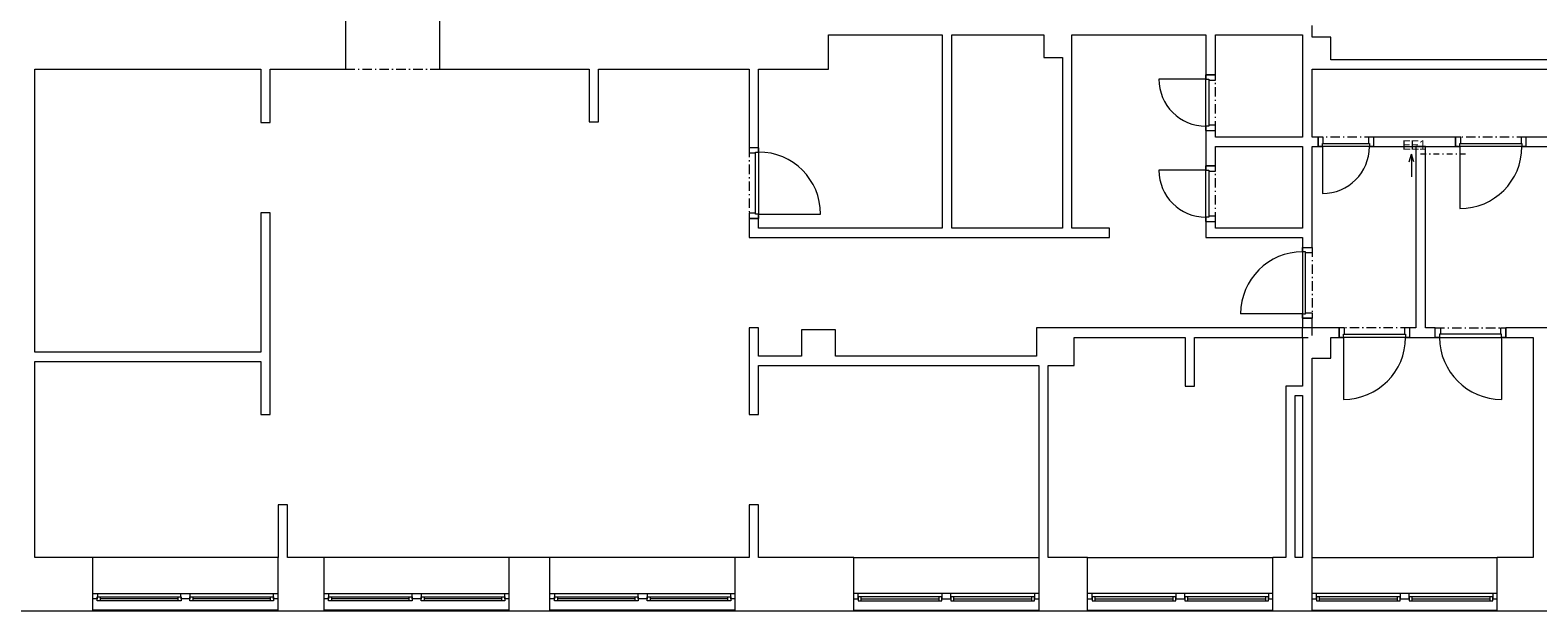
# Model space of a CAD drawing. Header units: millimetres. Extents: x -13540 to 53600, y -21460 to 10383.
# Tile 14 of 20: x 19918 to 39939, y -11470 to -3752. Entities that reach past the tile are written whole.
import ezdxf

# ---------------------------------------------------------------- set-up
doc = ezdxf.new("R2010")
doc.units = ezdxf.units.MM
doc.header["$MEASUREMENT"] = 0
doc.linetypes.add('Čerchovaná M', pattern=[225, 125, -42.5, 15, -42.5])
doc.linetypes.add('Čerchovaná S', pattern=[175, 75, -42.5, 15, -42.5])
for name, color, linetype in [('02_Desky', 7, 'Continuous'), ('02_Sloupy - nosné', 7, 'Continuous'), ('02_Zdi VNITŘNÍ - nenosné', 7, 'Continuous'), ('02_Zdi VNITŘNÍ - nosné', 7, 'Continuous'), ('02_Zdi VNĚJŠÍ - nosné.obálka', 7, 'Continuous'), ('13_Značky.řezy', 7, 'Continuous'), ('Otvory – Dveře', 7, 'Continuous'), ('Otvory – Okna', 7, 'Continuous')]:
    doc.layers.add(name, color=color, linetype=linetype)

msp = doc.modelspace()

# ---------------------------------------------------------------- linework, layer by layer
at = {"layer": '02_Desky', "color": 251, "linetype": 'Continuous', "lineweight": 0, "flags": 128}
msp.add_lwpolyline([(-11600, -4870), (-4450, -4870), (-4450, -4270), (-700, -4270), (-700, -11470), (53600, -11470), (53600, 9980), (41780, 9980), (41780, 0), (18380, 0), (18100, 0), (18100, -700), (17305, -700), (14200, -700), (14200, 0), (13920, 0), (0, 0), (0, 10010), (-11600, 10010)], close=True, dxfattribs=at)
at = {"layer": '02_Sloupy - nosné', "color": 251, "linetype": 'Continuous', "lineweight": 0, "flags": 128}
for points in [[(33380, -3815), (33380, -4115), (33625, -4115)], [(37190, -4145), (37190, -3845), (36940, -3845)], [(30611, -8085), (30611, -7735), (30161, -7735), (30161, -8085)], [(33310, -7710), (33280, -7710), (33280, -8085)], [(33435, -7710), (33310, -7710)], [(33780, -7710), (33435, -7710)], [(33435, -8210), (33780, -8210), (33780, -7835)], [(36940, -8110), (37190, -8110), (37190, -7835)], [(33280, -8210), (33310, -8210)]]:
    msp.add_lwpolyline(points, dxfattribs=at)
at = {"layer": '02_Zdi VNITŘNÍ - nenosné', "color": 251, "linetype": 'Continuous', "lineweight": 0}
for p, q in [((35531, -4346), (35656, -4346)), ((35531, -5086), (35656, -5086)), ((37020, -5300), (37020, -5175)), ((37760, -5300), (37760, -5175)), ((38845, -5300), (38845, -5175)), ((39785, -5300), (39785, -5175)), ((29590, -5315), (29465, -5315)), ((35531, -5556), (35656, -5556)), ((29590, -6255), (29465, -6255)), ((35531, -6296), (35656, -6296)), ((36815, -6640), (36940, -6640)), ((36815, -7580), (36940, -7580)), ((37300, -7835), (37300, -7710)), ((38240, -7835), (38240, -7710)), ((38575, -7835), (38575, -7710)), ((39515, -7835), (39515, -7710))]:
    msp.add_line(p, q, dxfattribs=at)
at = {"layer": '02_Zdi VNITŘNÍ - nenosné', "color": 251, "linetype": 'Continuous', "lineweight": 0, "flags": 128}
for points in [[(36940, -3845), (36940, -3690)], [(30520, -3815), (32030, -3815)], [(32030, -3815), (32030, -6385)], [(32155, -3815), (33380, -3815)], [(32155, -6385), (32155, -3815)], [(33750, -3815), (35531, -3815)], [(33750, -6385), (33750, -3815)], [(35531, -3815), (35531, -4346)], [(35656, -3815), (36815, -3815)], [(35656, -4346), (35656, -3815)], [(36815, -3815), (36815, -5175)], [(33625, -4115), (33625, -6385)], [(40095, -4145), (37190, -4145)], [(19980, -8030), (19980, -4270)], [(22980, -4270), (22980, -4980)], [(23105, -4980), (23105, -4270)], [(27340, -4270), (27340, -4970)], [(27465, -4970), (27465, -4270)], [(29465, -4270), (29465, -5315)], [(29590, -5315), (29590, -4270)], [(36940, -4270), (40095, -4270)], [(36940, -5175), (36940, -4270)], [(22980, -4980), (23105, -4980)], [(27340, -4970), (27465, -4970)], [(35531, -5086), (35531, -5556)], [(35656, -5175), (35656, -5086)], [(36815, -5175), (35656, -5175)], [(37020, -5175), (36940, -5175)], [(38845, -5175), (37760, -5175)], [(40095, -5175), (39785, -5175)], [(35656, -5300), (36815, -5300)], [(35656, -5556), (35656, -5300)], [(36815, -5300), (36815, -6385)], [(36940, -5300), (37020, -5300)], [(36940, -6640), (36940, -5300)], [(37760, -5300), (38845, -5300)], [(38445, -5300), (38320, -5300)], [(38320, -5300), (38320, -7710)], [(38445, -7710), (38445, -5300)], [(39785, -5300), (40095, -5300)], [(22980, -6180), (22980, -8030)], [(23105, -6180), (22980, -6180)], [(23105, -8860), (23105, -6180)], [(29465, -6255), (29465, -6510)], [(29590, -6385), (29590, -6255)], [(32030, -6385), (29590, -6385)], [(33625, -6385), (32155, -6385)], [(34250, -6385), (33750, -6385)], [(34250, -6510), (34250, -6385)], [(35531, -6296), (35531, -6510)], [(35656, -6385), (35656, -6296)], [(36815, -6385), (35656, -6385)], [(29465, -6510), (29590, -6510)], [(29590, -6510), (34250, -6510)], [(35531, -6510), (35656, -6510)], [(35656, -6510), (36815, -6510)], [(36815, -6510), (36815, -6640)], [(36815, -7580), (36815, -7710)], [(36940, -7710), (36940, -7580)], [(29590, -7710), (29465, -7710)], [(29465, -7710), (29465, -8860)], [(29590, -8085), (29590, -7710)], [(36940, -7710), (33780, -7710)], [(36815, -7835), (36815, -7710)], [(37300, -7710), (36940, -7710)], [(36940, -7810), (36940, -7710)], [(38320, -7710), (38240, -7710)], [(38575, -7710), (38445, -7710)], [(40095, -7710), (39515, -7710)], [(33780, -7835), (35255, -7835)], [(35255, -7835), (35255, -8485)], [(35380, -7835), (36815, -7835)], [(35380, -8485), (35380, -7835)], [(36815, -7835), (36890, -7835)], [(36815, -7835), (36815, -8485)], [(37190, -7835), (37300, -7835)], [(38240, -7835), (38320, -7835)], [(38320, -7835), (38445, -7835)], [(38445, -7835), (38575, -7835)], [(39515, -7835), (39877, -7835)], [(39877, -7835), (39876, -10760)], [(21945, -8030), (19980, -8030)], [(19980, -8155), (21945, -8155)], [(19980, -10760), (19980, -8155)], [(22980, -8030), (21945, -8030)], [(21945, -8155), (22980, -8155)], [(22980, -8155), (22980, -8860)], [(30161, -8085), (29590, -8085)], [(33280, -8085), (30611, -8085)], [(36940, -10760), (36940, -8110)], [(29590, -8210), (30161, -8210)], [(29590, -8860), (29590, -8210)], [(30161, -8210), (33280, -8210)], [(33310, -8210), (33310, -10760)], [(33435, -10760), (33435, -8210)], [(35255, -8485), (35380, -8485)], [(36590, -8485), (36590, -8610)], [(36815, -8485), (36590, -8485)], [(36590, -8610), (36590, -10760)], [(36715, -8610), (36815, -8610)], [(36715, -10760), (36715, -8610)], [(36815, -8610), (36815, -10760)], [(22980, -8860), (23105, -8860)], [(29465, -8860), (29590, -8860)], [(23210, -10060), (23210, -10760)], [(23335, -10060), (23210, -10060)], [(23335, -10760), (23335, -10060)], [(29465, -10060), (29465, -10760)], [(29590, -10060), (29465, -10060)], [(29590, -10760), (29590, -10060)]]:
    msp.add_lwpolyline(points, dxfattribs=at)
at = {"layer": '02_Zdi VNITŘNÍ - nosné', "color": 251, "linetype": 'Continuous', "lineweight": 0}
for p, q in [((24105, -3570), (24105, -4270)), ((25355, -3570), (25355, -4270))]:
    msp.add_line(p, q, dxfattribs=at)
at = {"layer": '02_Zdi VNITŘNÍ - nosné', "color": 251, "linetype": 'Continuous', "lineweight": 0, "flags": 128}
for points in [[(30520, -4270), (30520, -3815)], [(19980, -4270), (22980, -4270)], [(23105, -4270), (24105, -4270)], [(25355, -4270), (27340, -4270)], [(27465, -4270), (29465, -4270)], [(29590, -4270), (30520, -4270)]]:
    msp.add_lwpolyline(points, dxfattribs=at)
at = {"layer": '02_Zdi VNĚJŠÍ - nosné.obálka', "color": 251, "linetype": 'Continuous', "lineweight": 0}
for p, q in [((20750, -11240), (20750, -10760)), ((23210, -11240), (23210, -10760)), ((23820, -11240), (23820, -10760)), ((26280, -11240), (26280, -10760)), ((26820, -11240), (26820, -10760)), ((29280, -11240), (29280, -10760)), ((30855, -11240), (30855, -10760)), ((33315, -11240), (33315, -10760)), ((33960, -11240), (33960, -10760)), ((36420, -11240), (36420, -10760)), ((36940, -11240), (36940, -10760)), ((39400, -11240), (39400, -10760)), ((20750, -11310), (20750, -11240)), ((20750, -11470), (20750, -11310)), ((23210, -11310), (23210, -11240)), ((23210, -11470), (23210, -11310)), ((23820, -11310), (23820, -11240)), ((23820, -11470), (23820, -11310)), ((26280, -11310), (26280, -11240)), ((26280, -11470), (26280, -11310)), ((26820, -11310), (26820, -11240)), ((26820, -11470), (26820, -11310)), ((29280, -11310), (29280, -11240)), ((29280, -11470), (29280, -11310)), ((30855, -11310), (30855, -11240)), ((30855, -11470), (30855, -11310)), ((33315, -11310), (33315, -11240)), ((33315, -11470), (33315, -11310)), ((33960, -11310), (33960, -11240)), ((33960, -11470), (33960, -11310)), ((36420, -11310), (36420, -11240)), ((36420, -11470), (36420, -11310)), ((36940, -11310), (36940, -11240)), ((36940, -11470), (36940, -11310)), ((39400, -11310), (39400, -11240)), ((39400, -11470), (39400, -11310))]:
    msp.add_line(p, q, dxfattribs=at)
at = {"layer": '02_Zdi VNĚJŠÍ - nosné.obálka', "color": 251, "linetype": 'Continuous', "lineweight": 0, "flags": 128}
for points in [[(20750, -10760), (19980, -10760)], [(23820, -10760), (23335, -10760)], [(26820, -10760), (26280, -10760)], [(29465, -10760), (29280, -10760)], [(30855, -10760), (29590, -10760)], [(33960, -10760), (33435, -10760)], [(36590, -10760), (36420, -10760)], [(36815, -10760), (36715, -10760)], [(39876, -10760), (39400, -10760)], [(19130, -11470), (20750, -11470)], [(23210, -11470), (23820, -11470)], [(26280, -11470), (26820, -11470)], [(29280, -11470), (30855, -11470)], [(33315, -11470), (33960, -11470)], [(36420, -11470), (36940, -11470)], [(39400, -11470), (40000, -11470)]]:
    msp.add_lwpolyline(points, dxfattribs=at)
at = {"layer": '13_Značky.řezy', "color": 251, "linetype": 'Continuous', "lineweight": 0}
for p, q in [((38230, -5501), (38260, -5401)), ((38260, -5401), (38260, -5701)), ((38290, -5501), (38260, -5401))]:
    msp.add_line(p, q, dxfattribs=at)
at = {"layer": '13_Značky.řezy', "color": 251, "linetype": 'Čerchovaná S', "lineweight": 0}
msp.add_line((38980, -5401), (38380, -5401), dxfattribs=at)
at = {"layer": 'Otvory – Dveře', "color": 251, "linetype": 'Continuous', "lineweight": 0}
for p, q in [((24105, -3570), (24105, -4270)), ((25355, -3570), (25355, -4270)), ((35531, -4404), (34907, -4404)), ((35656, -4346), (35531, -4346)), ((35531, -4346), (35531, -4404)), ((35531, -4346), (35656, -4346)), ((35531, -4346), (35656, -4346)), ((35531, -4404), (35571, -4404)), ((35531, -5028), (35531, -4404)), ((35531, -4404), (35571, -4404)), ((35571, -4404), (35571, -4416)), ((35571, -4404), (35571, -5028)), ((35656, -4416), (35656, -4346)), ((35571, -4416), (35656, -4416)), ((35571, -5028), (35531, -5028)), ((35531, -5028), (35531, -5086)), ((35571, -5028), (35531, -5028)), ((35531, -5086), (35656, -5086)), ((35531, -5086), (35656, -5086)), ((35531, -5086), (35656, -5086)), ((35656, -5016), (35571, -5016)), ((35571, -5016), (35571, -5028)), ((35656, -5086), (35656, -5016)), ((37020, -5175), (37020, -5300)), ((37090, -5175), (37020, -5175)), ((37020, -5300), (37020, -5175)), ((37020, -5300), (37020, -5175)), ((37090, -5260), (37090, -5175)), ((37690, -5175), (37690, -5260)), ((37760, -5175), (37690, -5175)), ((37760, -5300), (37760, -5175)), ((37760, -5300), (37760, -5175)), ((37760, -5300), (37760, -5175)), ((38845, -5175), (38845, -5300)), ((38915, -5175), (38845, -5175)), ((38845, -5300), (38845, -5175)), ((38845, -5300), (38845, -5175)), ((38915, -5260), (38915, -5175)), ((39715, -5175), (39715, -5260)), ((39785, -5175), (39715, -5175)), ((39785, -5300), (39785, -5175)), ((39785, -5300), (39785, -5175)), ((39785, -5300), (39785, -5175)), ((29590, -5315), (29465, -5315)), ((29465, -5315), (29465, -5385)), ((29590, -5315), (29465, -5315)), ((29590, -5315), (29465, -5315)), ((29465, -5385), (29550, -5385)), ((29550, -5385), (29550, -5373)), ((29550, -5373), (29590, -5373)), ((29550, -6197), (29550, -5373)), ((29550, -5373), (29590, -5373)), ((29590, -5373), (29590, -5315)), ((29590, -5373), (29590, -6197)), ((37020, -5300), (37078, -5300)), ((37078, -5300), (37078, -5260)), ((37078, -5260), (37090, -5260)), ((37078, -5300), (37078, -5260)), ((37078, -5260), (37702, -5260)), ((37078, -5300), (37078, -5924)), ((37702, -5300), (37078, -5300)), ((37690, -5260), (37702, -5260)), ((37702, -5260), (37702, -5300)), ((37702, -5260), (37702, -5300)), ((37702, -5300), (37760, -5300)), ((38845, -5300), (38903, -5300)), ((38903, -5300), (38903, -5260)), ((38903, -5260), (38915, -5260)), ((38903, -5300), (38903, -5260)), ((38903, -5260), (39727, -5260)), ((38903, -5300), (38903, -6124)), ((39727, -5300), (38903, -5300)), ((39715, -5260), (39727, -5260)), ((39727, -5260), (39727, -5300)), ((39727, -5260), (39727, -5300)), ((39727, -5300), (39785, -5300)), ((35656, -5556), (35531, -5556)), ((35531, -5556), (35531, -5614)), ((35531, -5556), (35656, -5556)), ((35531, -5556), (35656, -5556)), ((35656, -5626), (35656, -5556)), ((35531, -5614), (34907, -5614)), ((35531, -5614), (35571, -5614)), ((35531, -6238), (35531, -5614)), ((35531, -5614), (35571, -5614)), ((35571, -5614), (35571, -5626)), ((35571, -5614), (35571, -6238)), ((35571, -5626), (35656, -5626)), ((29550, -6185), (29465, -6185)), ((29465, -6185), (29465, -6255)), ((29550, -6197), (29550, -6185)), ((29590, -6197), (29550, -6197)), ((29590, -6197), (29550, -6197)), ((29590, -6197), (30414, -6197)), ((29590, -6255), (29590, -6197)), ((29465, -6255), (29590, -6255)), ((29590, -6255), (29465, -6255)), ((29590, -6255), (29465, -6255)), ((35571, -6238), (35531, -6238)), ((35531, -6238), (35531, -6296)), ((35571, -6238), (35531, -6238)), ((35531, -6296), (35656, -6296)), ((35531, -6296), (35656, -6296)), ((35531, -6296), (35656, -6296)), ((35656, -6226), (35571, -6226)), ((35571, -6226), (35571, -6238)), ((35656, -6296), (35656, -6226)), ((36815, -6698), (36815, -6640)), ((36815, -6640), (36940, -6640)), ((36815, -6640), (36940, -6640)), ((36815, -6640), (36940, -6640)), ((36855, -6698), (36815, -6698)), ((36815, -6698), (36815, -7522)), ((36855, -6698), (36815, -6698)), ((36855, -6710), (36855, -6698)), ((36855, -7522), (36855, -6698)), ((36940, -6710), (36855, -6710)), ((36940, -6640), (36940, -6710)), ((36815, -7522), (35991, -7522)), ((36815, -7580), (36815, -7522)), ((36815, -7522), (36855, -7522)), ((36815, -7522), (36855, -7522)), ((36940, -7580), (36815, -7580)), ((36815, -7580), (36940, -7580)), ((36815, -7580), (36940, -7580)), ((36855, -7522), (36855, -7510)), ((36855, -7510), (36940, -7510)), ((36940, -7510), (36940, -7580)), ((37300, -7710), (37300, -7835)), ((37370, -7710), (37300, -7710)), ((37300, -7835), (37300, -7710)), ((37300, -7835), (37300, -7710)), ((37358, -7835), (37358, -7795)), ((37358, -7795), (37370, -7795)), ((37358, -7835), (37358, -7795)), ((37358, -7795), (38182, -7795)), ((37370, -7795), (37370, -7710)), ((38170, -7710), (38170, -7795)), ((38240, -7710), (38170, -7710)), ((38170, -7795), (38182, -7795)), ((38182, -7795), (38182, -7835)), ((38182, -7795), (38182, -7835)), ((38240, -7835), (38240, -7710)), ((38240, -7835), (38240, -7710)), ((38240, -7835), (38240, -7710)), ((38575, -7835), (38575, -7710)), ((38575, -7710), (38645, -7710)), ((38575, -7835), (38575, -7710)), ((38575, -7835), (38575, -7710)), ((38645, -7795), (38633, -7795)), ((38633, -7795), (38633, -7835)), ((39457, -7795), (38633, -7795)), ((38633, -7795), (38633, -7835)), ((38645, -7710), (38645, -7795)), ((39445, -7795), (39445, -7710)), ((39445, -7710), (39515, -7710)), ((39457, -7795), (39445, -7795)), ((39457, -7835), (39457, -7795)), ((39457, -7835), (39457, -7795)), ((39515, -7710), (39515, -7835)), ((39515, -7835), (39515, -7710)), ((39515, -7835), (39515, -7710)), ((37300, -7835), (37358, -7835)), ((37358, -7835), (37358, -8659)), ((38182, -7835), (37358, -7835)), ((38182, -7835), (38240, -7835)), ((38633, -7835), (38575, -7835)), ((38633, -7835), (39457, -7835)), ((39457, -7835), (39457, -8659)), ((39515, -7835), (39457, -7835))]:
    msp.add_line(p, q, dxfattribs=at)
at = {"layer": 'Otvory – Dveře', "color": 251, "linetype": 'Čerchovaná M', "lineweight": 0}
for p, q in [((24105, -4270), (25355, -4270)), ((35531, -5086), (35531, -4346)), ((35656, -5086), (35656, -4346)), ((37760, -5175), (37020, -5175)), ((39785, -5175), (38845, -5175)), ((29465, -5315), (29465, -6255)), ((29590, -5315), (29590, -6255)), ((37760, -5300), (37020, -5300)), ((39785, -5300), (38845, -5300)), ((35531, -6296), (35531, -5556)), ((35656, -6296), (35656, -5556)), ((36815, -6640), (36815, -7580)), ((36940, -6640), (36940, -7580)), ((38240, -7710), (37300, -7710)), ((38575, -7710), (39515, -7710)), ((38240, -7835), (37300, -7835)), ((38575, -7835), (39515, -7835))]:
    msp.add_line(p, q, dxfattribs=at)
at = {"layer": 'Otvory – Dveře', "color": 251, "linetype": 'Continuous', "lineweight": 0}
for centre, radius, start, end in [((35531, -4404), 624, 180, 270), ((29590, -6197), 824, 0, 90), ((37078, -5300), 624, 270, 0), ((38903, -5300), 824, 270, 0), ((35531, -5614), 624, 180, 270), ((36815, -7522), 824, 90, 180), ((37358, -7835), 824, 270, 0), ((39457, -7835), 824, 180, 270)]:
    msp.add_arc(centre, radius, start, end, dxfattribs=at)
at = {"layer": 'Otvory – Okna', "color": 251, "linetype": 'Continuous', "lineweight": 0}
for p, q in [((23210, -10760), (20750, -10760)), ((20750, -11240), (20750, -10760)), ((23210, -11240), (23210, -10760)), ((26280, -10760), (23820, -10760)), ((23820, -11240), (23820, -10760)), ((26280, -11240), (26280, -10760)), ((29280, -10760), (26820, -10760)), ((26820, -11240), (26820, -10760)), ((29280, -11240), (29280, -10760)), ((30855, -10760), (33315, -10760)), ((30855, -11240), (30855, -10760)), ((33315, -11240), (33315, -10760)), ((33960, -10760), (36420, -10760)), ((33960, -11240), (33960, -10760)), ((36420, -11240), (36420, -10760)), ((36940, -10760), (39400, -10760)), ((36940, -11240), (36940, -10760)), ((39400, -11240), (39400, -10760)), ((20750, -11240), (20810, -11240)), ((20750, -11310), (20750, -11240)), ((20750, -11310), (20750, -11240)), ((20809, -11310), (20750, -11310)), ((20750, -11470), (20750, -11310)), ((20810, -11285), (20809, -11285)), ((20809, -11285), (20809, -11310)), ((20809, -11285), (20849, -11285)), ((20809, -11335), (20809, -11285)), ((20849, -11335), (20809, -11335)), ((20810, -11240), (20810, -11285)), ((20810, -11240), (21920, -11240)), ((20849, -11285), (20849, -11335)), ((20849, -11285), (21881, -11285)), ((21881, -11310), (20849, -11310)), ((21881, -11335), (20849, -11335)), ((21881, -11335), (20849, -11335)), ((21881, -11335), (21881, -11285)), ((21881, -11285), (21921, -11285)), ((21921, -11335), (21881, -11335)), ((21920, -11285), (21920, -11240)), ((21920, -11240), (21980, -11240)), ((21921, -11285), (21920, -11285)), ((21921, -11310), (21921, -11285)), ((21921, -11285), (21921, -11335)), ((21980, -11310), (21921, -11310)), ((21980, -11240), (22040, -11240)), ((22039, -11310), (21980, -11310)), ((22040, -11285), (22039, -11285)), ((22039, -11285), (22039, -11310)), ((22039, -11285), (22079, -11285)), ((22039, -11335), (22039, -11285)), ((22079, -11335), (22039, -11335)), ((22040, -11240), (22040, -11285)), ((22040, -11240), (23150, -11240)), ((22079, -11285), (22079, -11335)), ((22079, -11285), (23111, -11285)), ((23111, -11310), (22079, -11310)), ((23111, -11335), (22079, -11335)), ((23111, -11335), (22079, -11335)), ((23111, -11335), (23111, -11285)), ((23111, -11285), (23151, -11285)), ((23151, -11335), (23111, -11335)), ((23150, -11285), (23150, -11240)), ((23150, -11240), (23210, -11240)), ((23151, -11285), (23150, -11285)), ((23151, -11310), (23151, -11285)), ((23151, -11285), (23151, -11335)), ((23210, -11310), (23151, -11310)), ((23210, -11310), (23210, -11240)), ((23210, -11310), (23210, -11240)), ((23210, -11470), (23210, -11310)), ((23820, -11240), (23880, -11240)), ((23820, -11310), (23820, -11240)), ((23820, -11310), (23820, -11240)), ((23879, -11310), (23820, -11310)), ((23820, -11470), (23820, -11310)), ((23880, -11285), (23879, -11285)), ((23879, -11285), (23879, -11310)), ((23879, -11285), (23919, -11285)), ((23879, -11335), (23879, -11285)), ((23919, -11335), (23879, -11335)), ((23880, -11240), (23880, -11285)), ((23880, -11240), (24990, -11240)), ((23919, -11285), (23919, -11335)), ((23919, -11285), (24951, -11285)), ((24951, -11310), (23919, -11310)), ((24951, -11335), (23919, -11335)), ((24951, -11335), (23919, -11335)), ((24951, -11335), (24951, -11285)), ((24951, -11285), (24991, -11285)), ((24991, -11335), (24951, -11335)), ((24990, -11285), (24990, -11240)), ((24990, -11240), (25050, -11240)), ((24991, -11285), (24990, -11285)), ((24991, -11310), (24991, -11285)), ((24991, -11285), (24991, -11335)), ((25050, -11310), (24991, -11310)), ((25050, -11240), (25110, -11240)), ((25109, -11310), (25050, -11310)), ((25110, -11285), (25109, -11285)), ((25109, -11285), (25109, -11310)), ((25109, -11285), (25149, -11285)), ((25109, -11335), (25109, -11285)), ((25149, -11335), (25109, -11335)), ((25110, -11240), (25110, -11285)), ((25110, -11240), (26220, -11240)), ((25149, -11285), (25149, -11335)), ((25149, -11285), (26181, -11285)), ((26181, -11310), (25149, -11310)), ((26181, -11335), (25149, -11335)), ((26181, -11335), (25149, -11335)), ((26181, -11335), (26181, -11285)), ((26181, -11285), (26221, -11285)), ((26221, -11335), (26181, -11335)), ((26220, -11285), (26220, -11240)), ((26220, -11240), (26280, -11240)), ((26221, -11285), (26220, -11285)), ((26221, -11310), (26221, -11285)), ((26221, -11285), (26221, -11335)), ((26280, -11310), (26221, -11310)), ((26280, -11310), (26280, -11240)), ((26280, -11310), (26280, -11240)), ((26280, -11470), (26280, -11310)), ((26820, -11240), (26880, -11240)), ((26820, -11310), (26820, -11240)), ((26820, -11310), (26820, -11240)), ((26879, -11310), (26820, -11310)), ((26820, -11470), (26820, -11310)), ((26880, -11285), (26879, -11285)), ((26879, -11285), (26879, -11310)), ((26879, -11285), (26919, -11285)), ((26879, -11335), (26879, -11285)), ((26919, -11335), (26879, -11335)), ((26880, -11240), (26880, -11285)), ((26880, -11240), (27990, -11240)), ((26919, -11285), (26919, -11335)), ((26919, -11285), (27951, -11285)), ((27951, -11310), (26919, -11310)), ((27951, -11335), (26919, -11335)), ((27951, -11335), (26919, -11335)), ((27951, -11335), (27951, -11285)), ((27951, -11285), (27991, -11285)), ((27991, -11335), (27951, -11335)), ((27990, -11285), (27990, -11240)), ((27990, -11240), (28050, -11240)), ((27991, -11285), (27990, -11285)), ((27991, -11310), (27991, -11285)), ((27991, -11285), (27991, -11335)), ((28050, -11310), (27991, -11310)), ((28050, -11240), (28110, -11240)), ((28109, -11310), (28050, -11310)), ((28110, -11285), (28109, -11285)), ((28109, -11285), (28109, -11310)), ((28109, -11285), (28149, -11285)), ((28109, -11335), (28109, -11285)), ((28149, -11335), (28109, -11335)), ((28110, -11240), (28110, -11285)), ((28110, -11240), (29220, -11240)), ((28149, -11285), (28149, -11335)), ((28149, -11285), (29181, -11285)), ((29181, -11310), (28149, -11310)), ((29181, -11335), (28149, -11335)), ((29181, -11335), (28149, -11335)), ((29181, -11335), (29181, -11285)), ((29181, -11285), (29221, -11285)), ((29221, -11335), (29181, -11335)), ((29220, -11285), (29220, -11240)), ((29220, -11240), (29280, -11240)), ((29221, -11285), (29220, -11285)), ((29221, -11310), (29221, -11285)), ((29221, -11285), (29221, -11335)), ((29280, -11310), (29221, -11310)), ((29280, -11310), (29280, -11240)), ((29280, -11310), (29280, -11240)), ((29280, -11470), (29280, -11310)), ((30915, -11240), (30855, -11240)), ((30855, -11310), (30855, -11240)), ((30855, -11310), (30855, -11240)), ((30855, -11310), (30914, -11310)), ((30855, -11470), (30855, -11310)), ((30914, -11310), (30914, -11285)), ((30914, -11285), (30915, -11285)), ((30954, -11285), (30914, -11285)), ((30914, -11285), (30914, -11335)), ((30914, -11335), (30954, -11335)), ((30915, -11285), (30915, -11240)), ((32025, -11240), (30915, -11240)), ((30954, -11335), (30954, -11285)), ((31986, -11285), (30954, -11285)), ((30954, -11310), (31986, -11310)), ((30954, -11335), (31986, -11335)), ((30954, -11335), (31986, -11335)), ((32026, -11285), (31986, -11285)), ((31986, -11285), (31986, -11335)), ((31986, -11335), (32026, -11335)), ((32085, -11240), (32025, -11240)), ((32025, -11240), (32025, -11285)), ((32025, -11285), (32026, -11285)), ((32026, -11285), (32026, -11310)), ((32026, -11335), (32026, -11285)), ((32026, -11310), (32085, -11310)), ((32145, -11240), (32085, -11240)), ((32085, -11310), (32144, -11310)), ((32144, -11310), (32144, -11285)), ((32144, -11285), (32145, -11285)), ((32184, -11285), (32144, -11285)), ((32144, -11285), (32144, -11335)), ((32144, -11335), (32184, -11335)), ((32145, -11285), (32145, -11240)), ((33255, -11240), (32145, -11240)), ((32184, -11335), (32184, -11285)), ((33216, -11285), (32184, -11285)), ((32184, -11310), (33216, -11310)), ((32184, -11335), (33216, -11335)), ((32184, -11335), (33216, -11335)), ((33256, -11285), (33216, -11285)), ((33216, -11285), (33216, -11335)), ((33216, -11335), (33256, -11335)), ((33315, -11240), (33255, -11240)), ((33255, -11240), (33255, -11285)), ((33255, -11285), (33256, -11285)), ((33256, -11285), (33256, -11310)), ((33256, -11335), (33256, -11285)), ((33256, -11310), (33315, -11310)), ((33315, -11310), (33315, -11240)), ((33315, -11310), (33315, -11240)), ((33315, -11470), (33315, -11310)), ((34020, -11240), (33960, -11240)), ((33960, -11310), (33960, -11240)), ((33960, -11310), (33960, -11240)), ((33960, -11310), (34019, -11310)), ((33960, -11470), (33960, -11310)), ((34019, -11310), (34019, -11285)), ((34019, -11285), (34020, -11285)), ((34059, -11285), (34019, -11285)), ((34019, -11285), (34019, -11335)), ((34019, -11335), (34059, -11335)), ((34020, -11285), (34020, -11240)), ((35130, -11240), (34020, -11240)), ((34059, -11335), (34059, -11285)), ((35091, -11285), (34059, -11285)), ((34059, -11310), (35091, -11310)), ((34059, -11335), (35091, -11335)), ((34059, -11335), (35091, -11335)), ((35131, -11285), (35091, -11285)), ((35091, -11285), (35091, -11335)), ((35091, -11335), (35131, -11335)), ((35190, -11240), (35130, -11240)), ((35130, -11240), (35130, -11285)), ((35130, -11285), (35131, -11285)), ((35131, -11285), (35131, -11310)), ((35131, -11335), (35131, -11285)), ((35131, -11310), (35190, -11310)), ((35250, -11240), (35190, -11240)), ((35190, -11310), (35249, -11310)), ((35249, -11310), (35249, -11285)), ((35249, -11285), (35250, -11285)), ((35289, -11285), (35249, -11285)), ((35249, -11285), (35249, -11335)), ((35249, -11335), (35289, -11335)), ((35250, -11285), (35250, -11240)), ((36360, -11240), (35250, -11240)), ((35289, -11335), (35289, -11285)), ((36321, -11285), (35289, -11285)), ((35289, -11310), (36321, -11310)), ((35289, -11335), (36321, -11335)), ((35289, -11335), (36321, -11335)), ((36361, -11285), (36321, -11285)), ((36321, -11285), (36321, -11335)), ((36321, -11335), (36361, -11335)), ((36420, -11240), (36360, -11240)), ((36360, -11240), (36360, -11285)), ((36360, -11285), (36361, -11285)), ((36361, -11285), (36361, -11310)), ((36361, -11335), (36361, -11285)), ((36361, -11310), (36420, -11310)), ((36420, -11310), (36420, -11240)), ((36420, -11310), (36420, -11240)), ((36420, -11470), (36420, -11310)), ((37000, -11240), (36940, -11240)), ((36940, -11310), (36940, -11240)), ((36940, -11310), (36940, -11240)), ((36940, -11310), (36999, -11310)), ((36940, -11470), (36940, -11310)), ((36999, -11310), (36999, -11285)), ((36999, -11285), (37000, -11285)), ((37039, -11285), (36999, -11285)), ((36999, -11285), (36999, -11335)), ((36999, -11335), (37039, -11335)), ((37000, -11285), (37000, -11240)), ((38110, -11240), (37000, -11240)), ((37039, -11335), (37039, -11285)), ((38071, -11285), (37039, -11285)), ((37039, -11310), (38071, -11310)), ((37039, -11335), (38071, -11335)), ((37039, -11335), (38071, -11335)), ((38111, -11285), (38071, -11285)), ((38071, -11285), (38071, -11335)), ((38071, -11335), (38111, -11335)), ((38170, -11240), (38110, -11240)), ((38110, -11240), (38110, -11285)), ((38110, -11285), (38111, -11285)), ((38111, -11285), (38111, -11310)), ((38111, -11335), (38111, -11285)), ((38111, -11310), (38170, -11310)), ((38230, -11240), (38170, -11240)), ((38170, -11310), (38229, -11310)), ((38229, -11310), (38229, -11285)), ((38229, -11285), (38230, -11285)), ((38269, -11285), (38229, -11285)), ((38229, -11285), (38229, -11335)), ((38229, -11335), (38269, -11335)), ((38230, -11285), (38230, -11240)), ((39340, -11240), (38230, -11240)), ((38269, -11335), (38269, -11285)), ((39301, -11285), (38269, -11285)), ((38269, -11310), (39301, -11310)), ((38269, -11335), (39301, -11335)), ((38269, -11335), (39301, -11335)), ((39341, -11285), (39301, -11285)), ((39301, -11285), (39301, -11335)), ((39301, -11335), (39341, -11335)), ((39400, -11240), (39340, -11240)), ((39340, -11240), (39340, -11285)), ((39340, -11285), (39341, -11285)), ((39341, -11285), (39341, -11310)), ((39341, -11335), (39341, -11285)), ((39341, -11310), (39400, -11310)), ((39400, -11310), (39400, -11240)), ((39400, -11310), (39400, -11240)), ((39400, -11470), (39400, -11310)), ((23210, -11460), (20750, -11460)), ((23210, -11470), (20750, -11470)), ((26280, -11460), (23820, -11460)), ((26280, -11470), (23820, -11470)), ((29280, -11460), (26820, -11460)), ((29280, -11470), (26820, -11470)), ((30855, -11460), (33315, -11460)), ((30855, -11470), (33315, -11470)), ((33960, -11460), (36420, -11460)), ((33960, -11470), (36420, -11470)), ((36940, -11460), (39400, -11460)), ((36940, -11470), (39400, -11470))]:
    msp.add_line(p, q, dxfattribs=at)

# ---------------------------------------------------------------- texts
at = {"layer": '13_Značky.řezy', "color": 251, "lineweight": 0, "insert": (38455, -5341), "char_height": 125, "attachment_point": 9}
msp.add_mtext('\\A1;\\pt0;EE1', dxfattribs=at)

doc.saveas('drawing.dxf')
